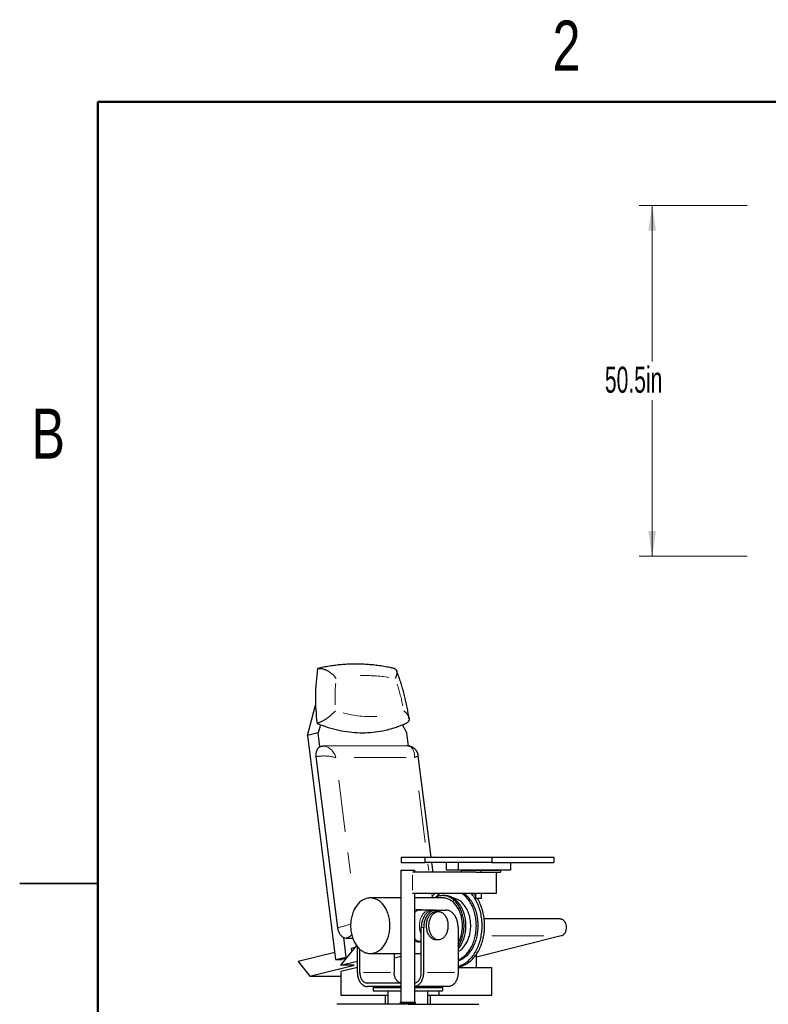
# Model space of a CAD drawing. Header units: inches. Extents: x 0.1 to 10.9, y 0.1 to 8.4.
# Tile 2 of 8: x 0.1 to 3.7, y 3.7 to 8.4. Entities that reach past the tile are written whole.
import ezdxf

# ---------------------------------------------------------------- set-up
doc = ezdxf.new("R2010")
doc.units = ezdxf.units.IN
doc.header["$MEASUREMENT"] = 0
doc.linetypes.add('PHANTOM', pattern=[0.5, 0.25, -0.05, 0.05, -0.05, 0.05, -0.05])
doc.styles.add('SLDTEXTSTYLE0', font='TXT', dxfattribs={"width": 0.75})
doc.styles.add('SLDTEXTSTYLE4', font='TXT', dxfattribs={"width": 0.605})
doc.dimstyles.new('SLDDIMSTYLE0', dxfattribs={"dimtxt": 0.121338, "dimasz": 0.121338, "dimexe": 0, "dimexo": 0.0625, "dimgap": 0.030334, "dimtad": 0, "dimtih": 1, "dimtoh": 1, "dimdec": 8, "dimlfac": 30, "dimrnd": 1e-09, "dimzin": 12, "dimdsep": 46, "dimtxsty": 'SLDTEXTSTYLE4', "dimsah": 1, "dimcen": 0.09, "dimadec": 0, "dimazin": 3, "dimtfac": 1, "dimtdec": 8, "dimtofl": 0, "dimtmove": 0, "dimatfit": 3, "dimfxl": 1, "dimfrac": 2, "dimtolj": 1, "dimtzin": 12, "dimarcsym": 0})

# ---------------------------------------------------------------- blocks, each defined once
blk = doc.blocks.new('_D')
at = {"color": 7, "linetype": 'Continuous', "lineweight": 0}
for p, q in [((3.6143, 7.5033), (3.0959, 7.5033)), ((3.1584, 7.5033), (3.1584, 6.7548)), ((3.1584, 5.8199), (3.1584, 6.5684)), ((3.6143, 5.8199), (3.0959, 5.8199))]:
    blk.add_line(p, q, dxfattribs=at)
at = {"color": 7, "linetype": 'Continuous', "lineweight": 18}
for points in [[(3.1584, 7.5033), (3.1398, 7.3819), (3.1771, 7.3819)], [(3.1584, 5.8199), (3.1771, 5.9413), (3.1398, 5.9413)]]:
    blk.add_solid(points, dxfattribs=at)
at = {"color": 7, "linetype": 'Continuous', "lineweight": 18, "insert": (2.9316, 6.7296), "char_height": 0.125, "attachment_point": 1, "style": 'SLDTEXTSTYLE4'}
blk.add_mtext('50.5in', dxfattribs=at)

msp = doc.modelspace()

# ---------------------------------------------------------------- linework, layer by layer
at = {"color": 7, "linetype": 'Continuous', "lineweight": 50}
for p, q in [((0.5, 0.5), (0.5, 8)), ((0.5, 8), (10.5, 8))]:
    msp.add_line(p, q, dxfattribs=at)
at = {"color": 7, "linetype": 'Continuous', "lineweight": 25}
for p, q in [((1.50605882, 4.96034815), (1.54414794, 5.10575892)), ((1.56715381, 5.01238112), (1.55684127, 4.9730114)), ((1.98110533, 4.9730114), (1.96113557, 5.01206777)), ((1.55684127, 4.9730114), (1.50605882, 4.96034815)), ((1.50605882, 4.96034815), (1.64010219, 3.88526629)), ((1.56522597, 4.90576249), (1.55684127, 4.9730114)), ((1.98896124, 4.91000381), (1.98110533, 4.9730114)), ((1.98357913, 4.91024817), (1.58340269, 4.90890214)), ((1.5460375, 4.8585298), (1.64978306, 4.03785903)), ((2.09841562, 4.37666207), (2.03688205, 4.86341848)), ((1.95524254, 4.37666207), (1.95524254, 4.35166207)), ((1.95524254, 4.37666207), (2.06924925, 4.37666207)), ((1.95524254, 4.35166207), (2.06924925, 4.35166207)), ((2.06924925, 4.35166207), (2.06924925, 4.37666207)), ((2.06924925, 4.37666207), (2.38967746, 4.37666207)), ((2.38967746, 4.35166207), (2.06924925, 4.35166207)), ((2.10739112, 4.30566215), (2.10157601, 4.35166207)), ((2.17168274, 4.31499552), (2.17168274, 4.35166207)), ((2.22868609, 4.35166207), (2.22868609, 4.31499552)), ((2.38967746, 4.37666207), (2.38967746, 4.35166207)), ((2.38967746, 4.37666207), (2.68724676, 4.37666207)), ((2.38967746, 4.35166207), (2.68724676, 4.35166207)), ((2.47927078, 4.35166207), (2.47927078, 4.31499552)), ((2.68724676, 4.37666207), (2.68724676, 4.35166207)), ((1.95279111, 4.31399538), (1.95279111, 3.68066208)), ((1.95279111, 4.31399538), (2.01945778, 4.31399538)), ((2.31316132, 4.30566215), (2.00969467, 4.30566215)), ((2.01945778, 4.30566215), (2.01945778, 4.31399538)), ((2.22868609, 4.31499552), (2.17168274, 4.31499552)), ((2.47927078, 4.31499552), (2.22868609, 4.31499552)), ((2.24245066, 4.31399538), (2.24245066, 4.30566215)), ((2.24245066, 4.31399538), (2.33673156, 4.31399538)), ((2.31316132, 4.30566215), (2.33673156, 4.30566215)), ((2.33673156, 4.31399538), (2.33673156, 4.30566215)), ((2.33673156, 4.31399538), (2.43101246, 4.31399538)), ((2.33673156, 4.30566215), (2.43101246, 4.30566215)), ((2.4103885, 4.30566215), (2.4103885, 4.20299542)), ((2.43101246, 4.31399538), (2.43101246, 4.30566215)), ((0.125, 4.25), (0.5, 4.25)), ((0.5, 4.25), (0.125, 4.25)), ((1.95279111, 4.18149543), (1.80640148, 4.18149543)), ((2.4103885, 4.20299542), (2.00969467, 4.20299542)), ((2.01945778, 3.68066208), (2.01945778, 4.20299542)), ((2.15406231, 4.18149543), (2.01945778, 4.18149543)), ((2.16290114, 4.19249546), (2.15406231, 4.19249546)), ((2.31097676, 4.20299542), (2.31097676, 4.18066213)), ((2.31097676, 4.18066213), (2.33997676, 4.18066213)), ((2.33997676, 4.18066213), (2.33997676, 4.20299542)), ((2.04358956, 4.12311635), (2.04345167, 4.12311737)), ((2.09513674, 4.12316211), (2.04358973, 4.12316211)), ((2.09500412, 4.12316188), (2.09513674, 4.12316211)), ((2.10986813, 4.12316211), (2.12165324, 4.12316211)), ((2.12165324, 4.12316211), (2.16879369, 4.12316211)), ((2.13343836, 4.1148288), (2.12165324, 4.1148288)), ((2.71680143, 4.0814222), (2.3525957, 4.0814222)), ((2.05094256, 3.82316208), (2.05094256, 4.0398288)), ((2.06272768, 3.82316208), (2.06272768, 4.0398288)), ((2.22771926, 4.0398288), (2.22771926, 3.82316208)), ((1.69088461, 3.89792961), (1.67921657, 3.99151204)), ((1.69134819, 3.9887376), (1.72196587, 3.98884062)), ((2.04356749, 3.9731621), (2.05094256, 3.9731621)), ((2.12165324, 3.98149548), (2.13343836, 3.98149548)), ((2.72191758, 3.99872185), (2.31545821, 3.89736556)), ((1.74032249, 3.95305734), (1.6637862, 3.85829088)), ((1.73301533, 3.94400971), (1.71515727, 3.93955657)), ((1.71515727, 3.93955657), (1.71706452, 3.92425954)), ((1.74452963, 3.82316208), (1.74452963, 3.94755635)), ((1.75631475, 3.82316208), (1.75631475, 3.93520012)), ((1.63580045, 3.91976783), (1.46109384, 3.87620223)), ((1.46109384, 3.87620223), (1.51693377, 3.80550784)), ((1.64010219, 3.88526629), (1.69088461, 3.89792961)), ((1.64010219, 3.88526629), (1.66956496, 3.88526629)), ((1.6637862, 3.85829088), (1.74452963, 3.87842536)), ((1.68960917, 3.89026463), (1.66956496, 3.88526629)), ((1.69088461, 3.89792961), (1.69579966, 3.89792961)), ((1.80640148, 3.91482878), (1.95279111, 3.91482878)), ((1.92130632, 3.91482878), (1.92130632, 3.82316208)), ((1.95279111, 3.90023573), (1.92130632, 3.89238458)), ((2.01945778, 3.91482878), (2.05094256, 3.91482878)), ((2.31545821, 3.84816208), (2.31545821, 3.91089785)), ((1.51693377, 3.80550784), (1.72860433, 3.85829088)), ((1.72860433, 3.85829088), (1.6637862, 3.85829088)), ((1.74452963, 3.84830288), (1.66498011, 3.82846603)), ((1.66498011, 3.82846603), (1.66498011, 3.71482876)), ((2.22771926, 3.84816208), (2.38976455, 3.84816208)), ((2.38976455, 3.71482876), (2.38976455, 3.84816208)), ((1.51693377, 3.80550784), (1.66498011, 3.80550784)), ((1.95279111, 3.77316215), (1.79167008, 3.77316215)), ((1.95279111, 3.75649546), (1.79167008, 3.75649546)), ((1.81965972, 3.75232876), (1.81965972, 3.73566215)), ((1.81965972, 3.75232876), (1.95279111, 3.75232876)), ((1.81965972, 3.73566215), (1.95279111, 3.73566215)), ((1.89029111, 3.73566215), (1.89029111, 3.67107879)), ((2.18057881, 3.75649546), (2.01945778, 3.75649546)), ((2.01945778, 3.75232876), (2.15258917, 3.75232876)), ((2.01945778, 3.73566215), (2.15258917, 3.73566215)), ((2.08195778, 3.67107879), (2.08195778, 3.73566215)), ((2.13638463, 3.75232876), (2.13638463, 3.75649546)), ((2.13638463, 3.71482876), (2.13638463, 3.73566215)), ((2.15258917, 3.75232876), (2.15258917, 3.73566215)), ((1.66498011, 3.71482876), (1.89029111, 3.71482876)), ((1.87779111, 3.71482876), (1.87779111, 3.67107879)), ((2.08195778, 3.71482876), (2.13638463, 3.71482876)), ((2.09445777, 3.67107879), (2.09445777, 3.71482876)), ((2.13638463, 3.71482876), (2.38976455, 3.71482876)), ((1.68612445, 3.67107879), (1.64583847, 3.67107879)), ((1.98445778, 3.67107879), (1.68612445, 3.67107879)), ((1.94945778, 3.68066208), (1.94945778, 3.67732876)), ((1.94945778, 3.68066208), (2.02279111, 3.68066208)), ((1.94945778, 3.67732876), (2.02279111, 3.67732876)), ((1.95279111, 3.67732876), (1.95279111, 3.67107879)), ((1.98779111, 3.67107879), (2.28612444, 3.67107879)), ((2.01945778, 3.67107879), (2.01945778, 3.67732876)), ((2.02279111, 3.67732876), (2.02279111, 3.68066208)), ((2.28612444, 3.67107879), (2.32641041, 3.67107879))]:
    msp.add_line(p, q, dxfattribs=at)
at = {"color": 8, "linetype": 'PHANTOM', "lineweight": 18}
for p, q in [((1.97865521, 4.85498506), (1.68162373, 4.85398583)), ((2.07010019, 4.44790267), (2.02762758, 4.78387891)), ((1.65524941, 4.74633183), (1.71935101, 4.23926114)), ((2.08721576, 4.31251137), (2.08313235, 4.34481285)), ((2.00969467, 4.29026214), (2.00969467, 4.21839543)), ((2.10278559, 4.18934745), (2.1013621, 4.20060777)), ((2.06147768, 4.0398288), (2.05219256, 4.0398288)), ((2.38958116, 3.99872185), (2.68248559, 3.99872185)), ((1.90380632, 3.82316208), (1.77381475, 3.82316208)), ((2.08022767, 3.82316208), (2.21021926, 3.82316208))]:
    msp.add_line(p, q, dxfattribs=at)
at = {"color": 7, "linetype": 'Continuous', "lineweight": 25, "flags": 128}
for points in [[(1.56715381, 5.01238112), (1.57974713, 5.00772883), (1.59236044, 5.00337003), (1.60498989, 4.99930612), (1.61763167, 4.99553804), (1.63028182, 4.9920672), (1.64293658, 4.98889455), (1.65559197, 4.98602117), (1.66824415, 4.983448), (1.68088927, 4.98117551), (1.69352346, 4.9792048), (1.70614281, 4.97753619), (1.7187435, 4.97617013), (1.73132165, 4.97510726), (1.74387341, 4.97434788), (1.75639494, 4.97389217), (1.76888243, 4.97374026), (1.78133202, 4.97389217), (1.79373991, 4.97434788), (1.8061023, 4.97510726), (1.81841541, 4.97617013), (1.83067548, 4.97753619), (1.84287875, 4.9792048), (1.85502147, 4.98117551), (1.86709994, 4.983448), (1.87911045, 4.98602117), (1.88893511, 4.98836264)], [(1.56522597, 4.90576249), (1.56272023, 4.90446996), (1.56033346, 4.90288504), (1.55808096, 4.9010179), (1.55597708, 4.89888058), (1.5540352, 4.89648654), (1.55226779, 4.89385111), (1.55068603, 4.89099102), (1.54930011, 4.88792475), (1.54811881, 4.88467168), (1.54714965, 4.88125263), (1.54639884, 4.87768949), (1.5458712, 4.87400464), (1.54557005, 4.87022201), (1.5454973, 4.86636554), (1.54565347, 4.8624598), (1.5460375, 4.8585298)], [(1.90068238, 4.0481621), (1.90057559, 4.0545064), (1.90025546, 4.06083623), (1.89972273, 4.06713742), (1.89897859, 4.0733956), (1.89802474, 4.07959667), (1.89686334, 4.08572648), (1.895497, 4.09177119), (1.89392884, 4.09771711), (1.89216239, 4.10355078), (1.89020168, 4.10925898), (1.88805113, 4.1148288), (1.88571561, 4.12024759), (1.88320043, 4.12550304), (1.88051127, 4.13058328), (1.87765423, 4.13547689), (1.87463577, 4.14017267), (1.87146275, 4.14465999), (1.86814233, 4.14892876), (1.86468206, 4.15296921), (1.86108976, 4.15677225), (1.85737357, 4.16032928), (1.85354192, 4.16363218), (1.84960348, 4.1666735), (1.84556718, 4.16944637), (1.84144215, 4.17194452), (1.83723773, 4.17416226), (1.83296347, 4.17609448), (1.82862903, 4.17773697), (1.82424425, 4.17908597), (1.81981904, 4.18013829), (1.81536343, 4.18089171), (1.81088753, 4.18134446), (1.80640148, 4.18149543), (1.80191541, 4.18134446), (1.79743951, 4.18089171), (1.7929839, 4.18013829), (1.78855869, 4.17908597), (1.78417389, 4.17773697), (1.77983947, 4.17609448), (1.77556521, 4.17416226), (1.77136079, 4.17194452), (1.76723577, 4.16944637), (1.76319945, 4.1666735), (1.75926101, 4.16363218), (1.75542936, 4.16032928), (1.75171318, 4.15677225), (1.74812089, 4.15296921), (1.74466061, 4.14892876), (1.74134019, 4.14465999), (1.73816716, 4.14017267), (1.73514872, 4.13547689), (1.73229167, 4.13058328), (1.72960252, 4.12550304), (1.72708733, 4.12024759), (1.72475182, 4.1148288), (1.72260126, 4.10925898), (1.72064054, 4.10355078), (1.71887409, 4.09771711), (1.71730593, 4.09177119), (1.7159396, 4.08572648), (1.71477819, 4.07959667), (1.71382434, 4.0733956), (1.7130802, 4.06713742), (1.71254747, 4.06083623), (1.71222735, 4.0545064), (1.71212056, 4.0481621), (1.71222735, 4.04181789), (1.71254747, 4.03548798), (1.7130802, 4.02918679), (1.71382434, 4.02292861), (1.71477819, 4.01672762), (1.7159396, 4.0105978), (1.71730593, 4.00455302), (1.71887409, 3.9986071), (1.72064054, 3.99277343), (1.72260126, 3.98706523), (1.72475182, 3.98149548), (1.72708733, 3.9760767), (1.72960252, 3.97082117), (1.73229167, 3.96574093), (1.73514872, 3.96084732), (1.73816716, 3.95615162), (1.74134019, 3.95166422), (1.74466061, 3.94739552), (1.74812089, 3.943355), (1.75171318, 3.93955196), (1.75542936, 3.935995), (1.75926101, 3.93269203), (1.76319945, 3.92965071), (1.76723577, 3.92687784), (1.77136079, 3.92437976), (1.77556521, 3.92216203), (1.77983947, 3.92022973), (1.78417389, 3.91858724), (1.78855869, 3.91723831), (1.7929839, 3.91618592), (1.79743951, 3.91543249), (1.80191541, 3.91497983), (1.80640148, 3.91482878), (1.81088753, 3.91497983), (1.81536343, 3.91543249), (1.81981904, 3.91618592), (1.82424425, 3.91723831), (1.82862903, 3.91858724), (1.83296347, 3.92022973), (1.83723773, 3.92216203), (1.84144215, 3.92437976), (1.84556718, 3.92687784), (1.84960348, 3.92965071), (1.85354192, 3.93269203), (1.85737357, 3.935995), (1.86108976, 3.93955196), (1.86468206, 3.943355), (1.86814233, 3.94739552), (1.87146275, 3.95166422), (1.87463577, 3.95615162), (1.87765423, 3.96084732), (1.88051127, 3.96574093), (1.88320043, 3.97082117), (1.88571561, 3.9760767), (1.88805113, 3.98149548), (1.89020168, 3.98706523), (1.89216239, 3.99277343), (1.89392884, 3.9986071), (1.895497, 4.00455302), (1.89686334, 4.0105978), (1.89802474, 4.01672762), (1.89897859, 4.02292861), (1.89972273, 4.02918679), (1.90025546, 4.03548798), (1.90057559, 4.04181789), (1.90068238, 4.0481621)], [(2.25612138, 4.0481621), (2.25601562, 4.05473137), (2.25569853, 4.06128702), (2.25517079, 4.06781552), (2.2544335, 4.0743032), (2.25348816, 4.08073675), (2.25233676, 4.08710279), (2.25098165, 4.09338811), (2.24942567, 4.09957964), (2.24767205, 4.10566471), (2.2457244, 4.11163049), (2.24358674, 4.11746478), (2.24126355, 4.12315539), (2.23875963, 4.12869056), (2.23608016, 4.13405889), (2.23323069, 4.13924911), (2.23021712, 4.14425058), (2.22704571, 4.1490529), (2.22372305, 4.15364613), (2.22025599, 4.15802066), (2.21665174, 4.16216756), (2.21291777, 4.16607808), (2.20906181, 4.16974424), (2.20509184, 4.17315844), (2.20101612, 4.17631358), (2.19684307, 4.17920307), (2.19258136, 4.18182091), (2.1882398, 4.18416176), (2.18382742, 4.18622078), (2.17935333, 4.18799358), (2.17482684, 4.18947658), (2.17025729, 4.19066672), (2.1656542, 4.19156141), (2.16102706, 4.19215895), (2.1563855, 4.19245807), (2.15173912, 4.19245807), (2.14709754, 4.19215895), (2.14247042, 4.19156141), (2.13786731, 4.19066672), (2.13329777, 4.18947658), (2.12877126, 4.18799358), (2.12429719, 4.18622078), (2.11988479, 4.18416176), (2.11554325, 4.18182091), (2.11498332, 4.18149543)], [(2.24834321, 4.0481621), (2.24823642, 4.0545064), (2.24791629, 4.06083623), (2.24738357, 4.06713742), (2.24663943, 4.0733956), (2.24568558, 4.07959667), (2.24452417, 4.08572648), (2.24315784, 4.09177119), (2.24158968, 4.09771711), (2.23982322, 4.10355078), (2.23786251, 4.10925898), (2.23571197, 4.1148288), (2.23337644, 4.12024759), (2.23086125, 4.12550304), (2.2281721, 4.13058328), (2.22531505, 4.13547689), (2.2222966, 4.14017267), (2.21912357, 4.14465999), (2.21580316, 4.14892876), (2.21234288, 4.15296921), (2.20875059, 4.15677225), (2.20503441, 4.16032928), (2.20120276, 4.16363218), (2.19726431, 4.1666735), (2.193228, 4.16944637), (2.18910298, 4.17194452), (2.18489856, 4.17416226), (2.18062431, 4.17609448), (2.17628987, 4.17773697), (2.17190508, 4.17908597), (2.16747987, 4.18013829), (2.16302428, 4.18089171), (2.15854836, 4.18134446), (2.15406231, 4.18149543)], [(2.26496021, 4.0481621), (2.26485446, 4.05473137), (2.26453737, 4.06128702), (2.26400963, 4.06781552), (2.26327233, 4.0743032), (2.26232701, 4.08073675), (2.26117559, 4.08710279), (2.25982048, 4.09338811), (2.25826451, 4.09957964), (2.25651088, 4.10566471), (2.25456323, 4.11163049), (2.25242558, 4.11746478), (2.2501024, 4.12315539), (2.24759846, 4.12869056), (2.24491899, 4.13405889), (2.24206952, 4.13924911), (2.23905595, 4.14425058), (2.23588455, 4.1490529), (2.23256188, 4.15364613), (2.22909484, 4.15802066), (2.22549058, 4.16216756), (2.2217566, 4.16607808), (2.21790064, 4.16974424), (2.21393068, 4.17315844), (2.20985495, 4.17631358), (2.20568191, 4.17920307), (2.20142019, 4.18182091), (2.19707864, 4.18416176), (2.19266625, 4.18622078), (2.18819217, 4.18799358), (2.18366568, 4.18947658), (2.17909612, 4.19066672), (2.17449303, 4.19156141), (2.16986589, 4.19215895), (2.16522433, 4.19245807), (2.16290114, 4.19249546)], [(2.28829475, 4.0481621), (2.28818795, 4.0545064), (2.28786783, 4.06083623), (2.28733509, 4.06713742), (2.28659097, 4.0733956), (2.28563712, 4.07959667), (2.28447571, 4.08572648), (2.28310938, 4.09177119), (2.2815412, 4.09771711), (2.27977476, 4.10355078), (2.27781405, 4.10925898), (2.27566349, 4.1148288), (2.27332798, 4.12024759), (2.27081279, 4.12550304), (2.26812364, 4.13058328), (2.26526659, 4.13547689), (2.26224814, 4.14017267), (2.25907511, 4.14465999), (2.2557547, 4.14892876), (2.25229442, 4.15296921), (2.24870213, 4.15677225), (2.24498595, 4.16032928), (2.2411543, 4.16363218), (2.23721585, 4.1666735), (2.23317954, 4.16944637), (2.22905451, 4.17194452), (2.2248501, 4.17416226), (2.22057583, 4.17609448), (2.21624139, 4.17773697), (2.21185662, 4.17908597), (2.2074314, 4.18013829), (2.20299999, 4.18088843)], [(2.31510587, 4.0481621), (2.31499964, 4.05533336), (2.3146812, 4.06249194), (2.31415102, 4.06962541), (2.31341011, 4.07672126), (2.31245972, 4.08376696), (2.31130155, 4.09075025), (2.30993761, 4.09765883), (2.30837029, 4.10448051), (2.30660237, 4.11120348), (2.30463692, 4.11781576), (2.3024774, 4.12430586), (2.3001276, 4.13066244), (2.29759164, 4.13687423), (2.29487396, 4.14293044), (2.29197936, 4.14882035), (2.28891287, 4.15453371), (2.2856799, 4.16006036), (2.28228614, 4.16539083), (2.27873749, 4.17051558), (2.27504022, 4.17542569), (2.27120081, 4.18011247), (2.26722597, 4.18456788), (2.2631227, 4.18878393), (2.2588982, 4.19275327), (2.25455985, 4.19646894), (2.25011529, 4.19992445), (2.2457497, 4.20299542)], [(2.32394472, 4.0481621), (2.32383849, 4.05533336), (2.32352002, 4.06249194), (2.32298987, 4.06962541), (2.32224896, 4.07672126), (2.32129857, 4.08376696), (2.32014038, 4.09075025), (2.31877644, 4.09765883), (2.31720912, 4.10448051), (2.3154412, 4.11120348), (2.31347575, 4.11781576), (2.31131624, 4.12430586), (2.30896643, 4.13066244), (2.30643048, 4.13687423), (2.30371279, 4.14293044), (2.30081819, 4.14882035), (2.2977517, 4.15453371), (2.29451874, 4.16006036), (2.29112497, 4.16539083), (2.28757632, 4.17051558), (2.28387905, 4.17542569), (2.28003964, 4.18011247), (2.2760648, 4.18456788), (2.27196155, 4.18878393), (2.26773703, 4.19275327), (2.26339868, 4.19646894), (2.25895412, 4.19992445), (2.25458855, 4.20299542)], [(2.34280091, 4.0481621), (2.34269433, 4.05588403), (2.34237483, 4.06359423), (2.34184281, 4.07128088), (2.3410992, 4.07893234), (2.34014502, 4.08653701), (2.33898179, 4.09408318), (2.33761123, 4.10155942), (2.33603547, 4.10895431), (2.33425691, 4.11625666), (2.33227822, 4.12345529), (2.33010242, 4.13053932), (2.32773286, 4.13749789), (2.32517314, 4.14432035), (2.32242715, 4.15099646), (2.31949905, 4.1575159), (2.31639331, 4.16386888), (2.31311468, 4.17004562), (2.30966815, 4.17603675), (2.30605894, 4.18183311), (2.30229257, 4.18742593), (2.29837478, 4.1928067), (2.29431151, 4.19796719), (2.29010895, 4.20289959), (2.29002391, 4.20299542)], [(2.354586, 4.0481621), (2.35447943, 4.05588403), (2.35415993, 4.06359423), (2.35362795, 4.07128088), (2.3528843, 4.07893234), (2.35193012, 4.08653701), (2.35076689, 4.09408318), (2.34939633, 4.10155942), (2.34782056, 4.10895431), (2.34604201, 4.11625666), (2.34406332, 4.12345529), (2.34188755, 4.13053932), (2.339518, 4.13749789), (2.33695824, 4.14432035), (2.33421224, 4.15099646), (2.33128415, 4.1575159), (2.32817845, 4.16386888), (2.3248998, 4.17004562), (2.32145325, 4.17603675), (2.31859634, 4.18066213)], [(2.10986813, 4.12316211), (2.1063103, 4.12301005), (2.10276543, 4.12255449), (2.0992465, 4.12179707), (2.09576632, 4.12074062), (2.09233759, 4.11938887), (2.08897283, 4.11774677), (2.08568432, 4.11582042), (2.08248405, 4.11361676), (2.0793837, 4.11114388), (2.07639459, 4.10841075), (2.07352762, 4.10542738), (2.07079325, 4.10220467), (2.06820147, 4.09875432), (2.06576171, 4.09508903), (2.0634829, 4.091222), (2.06137334, 4.08716748), (2.05944073, 4.08294024), (2.05769213, 4.0785557), (2.05613392, 4.07402982), (2.05477177, 4.06937917), (2.05361066, 4.06462073), (2.05265483, 4.05977179), (2.05190777, 4.05485003), (2.0513722, 4.04987351), (2.05105007, 4.0448603), (2.05094256, 4.0398288)], [(2.12165324, 4.12316211), (2.1180954, 4.12301005), (2.11455055, 4.12255449), (2.11103161, 4.12179707), (2.10755143, 4.12074062), (2.10412271, 4.11938887), (2.10075795, 4.11774677), (2.09746944, 4.11582042), (2.09426917, 4.11361676), (2.09116882, 4.11114388), (2.08817971, 4.10841075), (2.08531273, 4.10542738), (2.08257837, 4.10220467), (2.07998657, 4.09875432), (2.07754682, 4.09508903), (2.07526801, 4.091222), (2.07315845, 4.08716748), (2.07122584, 4.08294024), (2.06947725, 4.0785557), (2.06791903, 4.07402982), (2.06655688, 4.06937917), (2.06539577, 4.06462073), (2.06443995, 4.05977179), (2.06369288, 4.05485003), (2.06315731, 4.04987351), (2.06283519, 4.0448603), (2.06272768, 4.0398288)], [(2.12165324, 4.1148288), (2.12085707, 4.11481926), (2.1176769, 4.11459117), (2.11451487, 4.11405997), (2.11138541, 4.11322816), (2.10830281, 4.11209943), (2.10528112, 4.11067893), (2.10233413, 4.10897323), (2.09947529, 4.10699001), (2.09671764, 4.10473841), (2.09407376, 4.10222868), (2.09155573, 4.09947216), (2.08917503, 4.0964816), (2.08694251, 4.09327062), (2.08486838, 4.08985375), (2.08296208, 4.08624666), (2.08123233, 4.08246583), (2.079687, 4.0785284), (2.07833316, 4.07445252), (2.07717697, 4.07025665), (2.07622373, 4.06595996), (2.07547776, 4.06158199), (2.07494248, 4.05714285), (2.07462034, 4.0526628), (2.07451279, 4.0481621)], [(2.0862979, 4.0481621), (2.08640544, 4.04366148), (2.0867276, 4.03918136), (2.08726287, 4.03474222), (2.08800883, 4.03036433), (2.08896209, 4.02606763), (2.09011827, 4.02187176), (2.09147211, 4.01779581), (2.09301743, 4.01385846), (2.0947472, 4.01007755), (2.09665349, 4.00647045), (2.09872763, 4.00305367), (2.10096014, 3.99984261), (2.10334085, 3.99685205), (2.10585888, 3.99409561), (2.10850275, 3.9915858), (2.1112604, 3.9893342), (2.11411924, 3.98735105), (2.11706623, 3.98564528), (2.12008792, 3.98422486), (2.12317053, 3.98309613), (2.12629998, 3.98226424), (2.12946201, 3.98173304), (2.13264217, 3.98150495), (2.13582598, 3.98158098), (2.13899889, 3.9819609), (2.14214643, 3.98264275), (2.14525423, 3.98362365), (2.14830812, 3.98489897), (2.15129415, 3.98646301), (2.15419873, 3.98830848), (2.15700857, 3.99042711), (2.15971089, 3.9928091), (2.1622933, 3.99544375), (2.16474408, 3.99831885), (2.167052, 4.00142142), (2.16920656, 4.0047373), (2.1711979, 4.00825124), (2.17301698, 4.01194735), (2.17465546, 4.01580867), (2.17610586, 4.01981759), (2.17736158, 4.02395589), (2.17841691, 4.02820456), (2.179267, 4.03254436), (2.17990798, 4.03695541), (2.18033695, 4.04141755), (2.18055192, 4.0459105), (2.18055192, 4.0504137), (2.18033695, 4.05490666), (2.17990798, 4.05936887), (2.179267, 4.06377985), (2.17841691, 4.06811965), (2.17736158, 4.0723684), (2.17610586, 4.07650662), (2.17465546, 4.08051561), (2.17301698, 4.08437693), (2.1711979, 4.08807297), (2.16920656, 4.09158698), (2.167052, 4.09490278), (2.16474408, 4.09800535), (2.1622933, 4.10088054), (2.15971089, 4.10351511), (2.15700857, 4.10589718), (2.15419873, 4.10801573), (2.15129415, 4.10986128), (2.14830812, 4.11142524), (2.14525423, 4.11270056), (2.14214643, 4.11368145), (2.13899889, 4.11436339), (2.13582598, 4.11474323), (2.13264217, 4.11481926), (2.12946201, 4.11459117), (2.12629998, 4.11405997), (2.12317053, 4.11322816), (2.12008792, 4.11209943), (2.11706623, 4.11067893), (2.11411924, 4.10897323), (2.1112604, 4.10699001), (2.10850275, 4.10473841), (2.10585888, 4.10222868), (2.10334085, 4.09947216), (2.10096014, 4.0964816), (2.09872763, 4.09327062), (2.09665349, 4.08985375), (2.0947472, 4.08624666), (2.09301743, 4.08246583), (2.09147211, 4.0785284), (2.09011827, 4.07445252), (2.08896209, 4.07025665), (2.08800883, 4.06595996), (2.08726287, 4.06158199), (2.0867276, 4.05714285), (2.08640544, 4.0526628), (2.0862979, 4.0481621)], [(2.22771926, 4.0398288), (2.22761176, 4.0448603), (2.22728963, 4.04987351), (2.22675405, 4.05485003), (2.22600699, 4.05977179), (2.22505117, 4.06462073), (2.22389005, 4.06937917), (2.2225279, 4.07402982), (2.2209697, 4.0785557), (2.2192211, 4.08294024), (2.21728848, 4.08716748), (2.21517893, 4.091222), (2.21290011, 4.09508903), (2.21046037, 4.09875432), (2.20786856, 4.10220467), (2.2051342, 4.10542738), (2.20226723, 4.10841075), (2.19927812, 4.11114388), (2.19617776, 4.11361676), (2.19297749, 4.11582042), (2.18968899, 4.11774677), (2.18632422, 4.11938887), (2.18289551, 4.12074062), (2.17941532, 4.12179707), (2.17589638, 4.12255449), (2.17235153, 4.12301005), (2.16879369, 4.12316211)], [(2.71680143, 4.0814222), (2.71916153, 4.08128829), (2.72164365, 4.08085564), (2.72409088, 4.08012678), (2.72648555, 4.07910716), (2.72881044, 4.07780392), (2.73104882, 4.07622658), (2.7331845, 4.07438643), (2.73520222, 4.07229682), (2.73708735, 4.06997271), (2.73882629, 4.06743091), (2.74040652, 4.06468964), (2.74181669, 4.06176878), (2.74304664, 4.05868929), (2.74408753, 4.05547345), (2.74493178, 4.05214427), (2.74557335, 4.04872585), (2.74600763, 4.04524281), (2.74623142, 4.04172027), (2.74624324, 4.03818357), (2.74604291, 4.03465813), (2.74563194, 4.03116946), (2.74501313, 4.02774266), (2.74419118, 4.02440238), (2.7431718, 4.02117278), (2.7419625, 4.01807701), (2.7405718, 4.01513745), (2.73900995, 4.01237523), (2.73728799, 4.00981035), (2.7354185, 4.00746121), (2.73341486, 4.00534477), (2.73129146, 4.00347622), (2.72906372, 4.00186909), (2.72674759, 4.00053486), (2.7243598, 3.99948333), (2.72191758, 3.99872185)], [(1.64978306, 4.03785903), (1.65041231, 4.03382265), (1.65127525, 4.02981428), (1.65236604, 4.02586089), (1.65367739, 4.02198909), (1.65520043, 4.01822485), (1.65692494, 4.01459366), (1.65883925, 4.01111985), (1.66093052, 4.00782689), (1.66318464, 4.00473691), (1.66558648, 4.00187073), (1.66811984, 3.99924758), (1.67076765, 3.99688514), (1.67351212, 3.99479944), (1.67633478, 3.99300434), (1.67921657, 3.99151204)], [(2.07451279, 4.0481621), (2.07462034, 4.04366148), (2.07494248, 4.03918136), (2.07547776, 4.03474222), (2.07622373, 4.03036433), (2.07717697, 4.02606763), (2.07833316, 4.02187176), (2.079687, 4.01779581), (2.08123233, 4.01385846), (2.08296208, 4.01007755), (2.08486838, 4.00647045), (2.08694251, 4.00305367), (2.08917503, 3.99984261), (2.09155573, 3.99685205), (2.09407376, 3.99409561), (2.09671764, 3.9915858), (2.09947529, 3.9893342), (2.10233413, 3.98735105), (2.10528112, 3.98564528), (2.10830281, 3.98422486), (2.11138541, 3.98309613), (2.11451487, 3.98226424), (2.1176769, 3.98173304), (2.12085707, 3.98150495), (2.12165324, 3.98149548)], [(2.22771926, 3.9482551), (2.23021712, 3.95207363), (2.23323069, 3.9570751), (2.23608016, 3.96226532), (2.23875963, 3.96763365), (2.24126355, 3.97316882), (2.24358674, 3.9788595), (2.2457244, 3.98469372), (2.24767205, 3.99065958), (2.24942567, 3.99674457), (2.25098165, 4.0029361), (2.25233676, 4.00922142), (2.25348816, 4.01558746), (2.2544335, 4.02202101), (2.25517079, 4.02850876), (2.25569853, 4.03503719), (2.25601562, 4.04159284), (2.25612138, 4.0481621)], [(2.22771926, 3.93667521), (2.22909484, 3.93830355), (2.23256188, 3.94267815), (2.23588455, 3.94727131), (2.23905595, 3.95207363), (2.24206952, 3.9570751), (2.24491899, 3.96226532), (2.24759846, 3.96763365), (2.2501024, 3.97316882), (2.25242558, 3.9788595), (2.25456323, 3.98469372), (2.25651088, 3.99065958), (2.25826451, 3.99674457), (2.25982048, 4.0029361), (2.26117559, 4.00922142), (2.26232701, 4.01558746), (2.26327233, 4.02202101), (2.26400963, 4.02850876), (2.26453737, 4.03503719), (2.26485446, 4.04159284), (2.26496021, 4.0481621)], [(2.22771926, 3.88056182), (2.23050415, 3.88143673), (2.23541672, 3.88322056), (2.24027218, 3.88529366), (2.24506198, 3.88765258), (2.24977773, 3.89029302), (2.25441115, 3.89321052), (2.25895412, 3.89639976), (2.26339868, 3.89985527), (2.26773703, 3.90357094), (2.27196155, 3.90754028), (2.2760648, 3.91175641), (2.28003964, 3.91621174), (2.28387905, 3.9208986), (2.28757632, 3.92580863), (2.29112497, 3.93093346), (2.29451874, 3.93626385), (2.2977517, 3.94179058), (2.30081819, 3.94750386), (2.30371279, 3.95339385), (2.30643048, 3.95944998), (2.30896643, 3.96566177), (2.31131624, 3.97201834), (2.31347575, 3.97850844), (2.3154412, 3.98512081), (2.31720912, 3.99184369), (2.31877644, 3.99866545), (2.32014038, 4.00557396), (2.32129857, 4.01255725), (2.32224896, 4.01960295), (2.32298987, 4.0266988), (2.32352002, 4.03383227), (2.32383849, 4.04099093), (2.32394472, 4.0481621)], [(2.22771926, 3.85339478), (2.23132598, 3.85438506), (2.23665033, 3.85610366), (2.24192319, 3.85811481), (2.24713658, 3.8604153), (2.25228253, 3.86300168), (2.25735319, 3.86587006), (2.26234087, 3.86901604), (2.26723796, 3.87243486), (2.27203699, 3.8761212), (2.27673066, 3.88006957), (2.28131185, 3.88427397), (2.28577354, 3.88872789), (2.29010895, 3.89342461), (2.29431151, 3.89835702), (2.29837478, 3.90351751), (2.30229257, 3.90889828), (2.30605894, 3.9144911), (2.30966815, 3.92028754), (2.31311468, 3.92627866), (2.31639331, 3.93245541), (2.31949905, 3.93880831), (2.32242715, 3.94532782), (2.32517314, 3.95200386), (2.32773286, 3.9588264), (2.33010242, 3.96578489), (2.33227822, 3.97286892), (2.33425691, 3.98006755), (2.33603547, 3.9873699), (2.33761123, 3.99476487), (2.33898179, 4.00224111), (2.34014502, 4.00978727), (2.3410992, 4.01739187), (2.34184281, 4.02504332), (2.34237483, 4.03272998), (2.34269433, 4.04044017), (2.34280091, 4.0481621)], [(2.22771926, 3.85111196), (2.23234049, 3.85183528), (2.23774338, 3.85296151), (2.24311108, 3.85438506), (2.24843543, 3.85610366), (2.25370831, 3.85811481), (2.2589217, 3.8604153), (2.26406765, 3.86300168), (2.26913831, 3.86587006), (2.27412599, 3.86901604), (2.27902308, 3.87243486), (2.28382211, 3.8761212), (2.28851578, 3.88006957), (2.29309695, 3.88427397), (2.29755865, 3.88872789), (2.30189407, 3.89342461), (2.30609661, 3.89835702), (2.31015987, 3.90351751), (2.31407769, 3.90889828), (2.31784404, 3.9144911), (2.32145325, 3.92028754), (2.3248998, 3.92627866), (2.32817845, 3.93245541), (2.33128415, 3.93880831), (2.33421224, 3.94532782), (2.33695824, 3.95200386), (2.339518, 3.9588264), (2.34188755, 3.96578489), (2.34406332, 3.97286892), (2.34604201, 3.98006755), (2.34782056, 3.9873699), (2.34939633, 3.99476487), (2.35076689, 4.00224111), (2.35193012, 4.00978727), (2.3528843, 4.01739187), (2.35362795, 4.02504332), (2.35415993, 4.03272998), (2.35447943, 4.04044017), (2.354586, 4.0481621)], [(2.22771926, 3.92364034), (2.22905451, 3.92437976), (2.23317954, 3.92687784), (2.23721585, 3.92965071), (2.2411543, 3.93269203), (2.24498595, 3.935995), (2.24870213, 3.93955196), (2.25229442, 3.943355), (2.2557547, 3.94739552), (2.25907511, 3.95166422), (2.26224814, 3.95615162), (2.26526659, 3.96084732), (2.26812364, 3.96574093), (2.27081279, 3.97082117), (2.27332798, 3.9760767), (2.27566349, 3.98149548), (2.27781405, 3.98706523), (2.27977476, 3.99277343), (2.2815412, 3.9986071), (2.28310938, 4.00455302), (2.28447571, 4.0105978), (2.28563712, 4.01672762), (2.28659097, 4.02292861), (2.28733509, 4.02918679), (2.28786783, 4.03548798), (2.28818795, 4.04181789), (2.28829475, 4.0481621)], [(2.22771926, 3.88367972), (2.23143334, 3.88529366), (2.23622313, 3.88765258), (2.24093889, 3.89029302), (2.24557231, 3.89321052), (2.25011529, 3.89639976), (2.25455985, 3.89985527), (2.2588982, 3.90357094), (2.2631227, 3.90754028), (2.26722597, 3.91175641), (2.27120081, 3.91621174), (2.27504022, 3.9208986), (2.27873749, 3.92580863), (2.28228614, 3.93093346), (2.2856799, 3.93626385), (2.28891287, 3.94179058), (2.29197936, 3.94750386), (2.29487396, 3.95339385), (2.29759164, 3.95944998), (2.3001276, 3.96566177), (2.3024774, 3.97201834), (2.30463692, 3.97850844), (2.30660237, 3.98512081), (2.30837029, 3.99184369), (2.30993761, 3.99866545), (2.31130155, 4.00557396), (2.31245972, 4.01255725), (2.31341011, 4.01960295), (2.31415102, 4.0266988), (2.3146812, 4.03383227), (2.31499964, 4.04099093), (2.31510587, 4.0481621)], [(1.74452963, 3.82316208), (1.74463953, 3.81861265), (1.7449687, 3.81408434), (1.74551561, 3.80959835), (1.74627772, 3.80517563), (1.74725148, 3.80083678), (1.74843232, 3.79660203), (1.74981477, 3.79249111), (1.75139236, 3.78852318), (1.75315775, 3.78471677), (1.75510271, 3.78108957), (1.75721814, 3.77765855), (1.75949421, 3.77443974), (1.7619203, 3.77144801), (1.7644851, 3.76869744), (1.76717666, 3.76620085), (1.7699824, 3.76396974), (1.77288928, 3.76201468), (1.77588371, 3.76034473), (1.77895174, 3.75896764), (1.78207907, 3.75788983), (1.78525112, 3.75711638), (1.78845311, 3.75665088), (1.79167008, 3.75649546)], [(1.75631475, 3.82316208), (1.75642373, 3.81923912), (1.75675003, 3.81534042), (1.75729161, 3.81148982), (1.75804516, 3.80771126), (1.75900601, 3.80402797), (1.76016824, 3.80046257), (1.7615247, 3.79703718), (1.76306701, 3.79377284), (1.76478566, 3.79068975), (1.76667007, 3.78780675), (1.76870862, 3.78514183), (1.77088873, 3.78271125), (1.77319696, 3.78053013), (1.77561908, 3.77861175), (1.77814018, 3.77696817), (1.78074467, 3.77560931), (1.78341654, 3.77454362), (1.78613928, 3.77377768), (1.78889613, 3.77331625), (1.79167008, 3.77316215)], [(1.95279111, 3.77346268), (1.95113087, 3.77377768), (1.94840812, 3.77454362), (1.94573626, 3.77560931), (1.94313176, 3.77696817), (1.94061067, 3.77861175), (1.93818855, 3.78053013), (1.93588031, 3.78271125), (1.9337002, 3.78514183), (1.93166166, 3.78780675), (1.92977725, 3.79068975), (1.92805859, 3.79377284), (1.92651628, 3.79703718), (1.92515982, 3.80046257), (1.92399759, 3.80402797), (1.92303673, 3.80771126), (1.92228319, 3.81148982), (1.9217416, 3.81534042), (1.92141531, 3.81923912), (1.92130632, 3.82316208)], [(2.01945778, 3.75672058), (2.02200618, 3.75711638), (2.02517823, 3.75788983), (2.02830557, 3.75896764), (2.0313736, 3.76034473), (2.03436803, 3.76201468), (2.0372749, 3.76396974), (2.04008065, 3.76620085), (2.04277219, 3.76869744), (2.045337, 3.77144801), (2.04776309, 3.77443974), (2.05003917, 3.77765855), (2.05215461, 3.78108957), (2.05409956, 3.78471677), (2.05586494, 3.78852318), (2.05744253, 3.79249111), (2.05882498, 3.79660203), (2.06000583, 3.80083678), (2.06097958, 3.80517563), (2.06174169, 3.80959835), (2.06228861, 3.81408434), (2.06261778, 3.81861265), (2.06272768, 3.82316208)], [(2.01945778, 3.77346268), (2.02111802, 3.77377768), (2.02384077, 3.77454362), (2.02651262, 3.77560931), (2.02911713, 3.77696817), (2.03163821, 3.77861175), (2.03406034, 3.78053013), (2.03636857, 3.78271125), (2.03854868, 3.78514183), (2.04058722, 3.78780675), (2.04247163, 3.79068975), (2.04419029, 3.79377284), (2.04573261, 3.79703718), (2.04708906, 3.80046257), (2.0482513, 3.80402797), (2.04921215, 3.80771126), (2.0499657, 3.81148982), (2.05050728, 3.81534042), (2.05083358, 3.81923912), (2.05094256, 3.82316208)], [(2.22771926, 3.82316208), (2.22760936, 3.81861265), (2.22728018, 3.81408434), (2.22673328, 3.80959835), (2.22597117, 3.80517563), (2.22499741, 3.80083678), (2.22381656, 3.79660203), (2.22243412, 3.79249111), (2.22085653, 3.78852318), (2.21909113, 3.78471677), (2.21714618, 3.78108957), (2.21503074, 3.77765855), (2.21275468, 3.77443974), (2.21032859, 3.77144801), (2.20776379, 3.76869744), (2.20507223, 3.76620085), (2.20226649, 3.76396974), (2.19935961, 3.76201468), (2.19636518, 3.76034473), (2.19329714, 3.75896764), (2.19016982, 3.75788983), (2.18699777, 3.75711638), (2.18379578, 3.75665088), (2.18057881, 3.75649546)]]:
    msp.add_lwpolyline(points, dxfattribs=at)
at = {"color": 8, "linetype": 'PHANTOM', "lineweight": 18, "flags": 128}
msp.add_lwpolyline([(2.04210373, 4.0481621), (2.0422105, 4.0529189), (2.04253039, 4.05765653), (2.04306211, 4.06235599), (2.04380351, 4.06699819), (2.04475161, 4.07156459), (2.04590259, 4.07603682), (2.04725183, 4.08039672), (2.04879388, 4.08462685), (2.05052253, 4.08871016), (2.05243084, 4.09263022), (2.0545111, 4.09637115), (2.05675494, 4.09991802), (2.05915334, 4.10325651), (2.06169663, 4.10637308), (2.06437458, 4.1092553), (2.06717639, 4.11189152), (2.07009078, 4.11427109), (2.07310603, 4.11638455), (2.07620999, 4.11822322), (2.07939016, 4.11977982), (2.08263373, 4.12104795), (2.08592765, 4.12202266), (2.08925865, 4.12269998), (2.09261332, 4.12307716), (2.09500412, 4.12316188)], dxfattribs=at)
at = {"color": 7, "linetype": 'Continuous', "lineweight": 25}
for centre, radius, start, end in [((2.50896413, 5.1405272), 0.96553599, 171.61363789, 187.24669196), ((1.79948135, 5.62145787), 0.65188233, 247.60687396, 249.12104086), ((1.57519483, 4.88347278), 0.02441741, 104.0139928, 114.09612132), ((2.24757982, 4.08639159), 0.17605009, 138.52193584, 147.30213371), ((2.21091344, 4.10127935), 0.12270691, 124.0104986, 137.19750738), ((2.1754679, 4.09091391), 0.1688915, 36.64560369, 41.57732764), ((2.07763451, 4.04629341), 0.17071893, 331.53802914, 0.62717304), ((1.69154959, 4.01752913), 0.02879223, 244.63740073, 269.59921516)]:
    msp.add_arc(centre, radius, start, end, dxfattribs=at)
at = {"color": 8, "linetype": 'PHANTOM', "lineweight": 18}
for centre, radius, start, end in [((1.78242418, 4.50135), 0.74656806, 81.2982809, 91.70959155), ((2.50142656, 5.14273419), 0.86371553, 175.38945849, 182.30474491), ((1.02145399, 4.91091091), 0.96057281, 11.5337293, 17.92474815), ((1.80742963, 5.55328513), 0.50224101, 254.81155813, 273.44385556), ((2.13999878, 4.04736231), 0.09789831, 179.53190739, 204.53872608)]:
    msp.add_arc(centre, radius, start, end, dxfattribs=at)
for centre, major_axis, ratio, start_param, end_param in [((1.59523297, 4.84227483), (-0.02331674, 0.06462957), 0.6945097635, 4.6415182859, 6.0394966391), ((1.97219738, 4.84354291), (0.01993576, 0.06546362), 0.6426485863, 5.0800835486, 6.4787260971), ((1.59523297, 4.84227483), (0.06763076, -0.00422913), 0.2883692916, 0.8324018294, 2.4031981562), ((1.97219738, 4.84354291), (0.06467737, 0.01990956), 0.054124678, 5.4961984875, 6.2737344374), ((1.69482868, 4.05443092), (0.06467737, 0.01990956), 0.054124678, 3.9254021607, 4.9690217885), ((1.69482868, 4.05443092), (0.01993576, 0.06546362), 0.6426485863, 3.5092872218, 4.082329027)]:
    msp.add_ellipse(centre, major_axis=major_axis, ratio=ratio, start_param=start_param, end_param=end_param, dxfattribs=at)
at = {"color": 7, "linetype": 'Continuous', "lineweight": 25}
for points, knots in [([(1.92084894, 5.28194117), (1.91942738, 5.28226496), (1.91307784, 5.28371117), (1.90179692, 5.2860909), (1.88700832, 5.288977), (1.87222574, 5.29158778), (1.85745227, 5.29393348), (1.84269127, 5.29601095), (1.827945, 5.29782122), (1.81321646, 5.29936349), (1.79850829, 5.30063797), (1.78382321, 5.3016446), (1.76916384, 5.30238343), (1.75453273, 5.30285433), (1.73993276, 5.30305775), (1.72536624, 5.30299387), (1.71083583, 5.30266245), (1.69634416, 5.3020643), (1.68189357, 5.30119923), (1.66748671, 5.30006807), (1.6531259, 5.29867058), (1.63881375, 5.29700776), (1.62455253, 5.29507963), (1.61034469, 5.29288699), (1.59619271, 5.2904294), (1.5820985, 5.28770975), (1.56831254, 5.28477404), (1.55895092, 5.28261418), (1.55426256, 5.28147161), (1.55397403, 5.28140129)], [0, 0, 0, 0, 0.0114768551, 0.0512625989, 0.0910281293, 0.1307682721, 0.1704824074, 0.2101712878, 0.2498346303, 0.2894730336, 0.3290868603, 0.3686767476, 0.4082431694, 0.4477867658, 0.4873086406, 0.5268094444, 0.5662902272, 0.6057521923, 0.6451964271, 0.6846242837, 0.7240369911, 0.763436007, 0.8028228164, 0.8421989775, 0.881566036, 0.9209255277, 0.9602792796, 0.9975555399, 1, 1, 1, 1]), ([(1.55397684, 5.28138768), (1.55551542, 5.28170309), (1.55867173, 5.28235014), (1.56390633, 5.28256734), (1.56946544, 5.28223925), (1.57524224, 5.28129371), (1.58114233, 5.27980244), (1.58720188, 5.27776079), (1.59335591, 5.27516881), (1.59953919, 5.2720643), (1.60585154, 5.2683906), (1.61221655, 5.26413122), (1.61855236, 5.25930544), (1.62490541, 5.25384949), (1.63115598, 5.24775422), (1.63717593, 5.24105501), (1.64080934, 5.23641708), (1.64252091, 5.23407207), (1.64253233, 5.23405643)], [0, 0, 0, 0, 0.0569440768, 0.1168180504, 0.1764979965, 0.2360200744, 0.2957258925, 0.355274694, 0.4176812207, 0.4802583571, 0.5426958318, 0.6128603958, 0.6832129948, 0.7534109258, 0.8353370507, 0.917497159, 0.999449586, 1, 1, 1, 1]), ([(1.92084163, 5.28190989), (1.92139879, 5.28178523), (1.9228219, 5.28146683), (1.92485352, 5.28059217), (1.92694749, 5.27933403), (1.92878733, 5.27774505), (1.93035446, 5.27586183), (1.93164925, 5.27367791), (1.93265255, 5.27122138), (1.93338558, 5.26841892), (1.93380897, 5.26528382), (1.93389775, 5.26179288), (1.93363768, 5.25806272), (1.93300514, 5.25393113), (1.93195488, 5.24942145), (1.93043513, 5.24450017), (1.92849334, 5.23938979), (1.92691885, 5.23585788), (1.92606186, 5.23407207), (1.92605436, 5.23405643)], [0, 0, 0, 0, 0.0351357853, 0.0897438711, 0.1457996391, 0.2018583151, 0.2591988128, 0.3165446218, 0.3752091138, 0.4338779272, 0.4983632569, 0.562854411, 0.628791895, 0.6947304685, 0.7699461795, 0.8451663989, 0.9222413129, 0.9993187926, 1, 1, 1, 1]), ([(1.99244782, 5.04155627), (1.9922034, 5.04333308), (1.99131635, 5.04978125), (1.98958279, 5.06089045), (1.98725022, 5.07487735), (1.98471082, 5.08884223), (1.98198168, 5.1027809), (1.97905944, 5.11668827), (1.97594634, 5.13055952), (1.97264317, 5.14438977), (1.96915118, 5.15817417), (1.96547157, 5.17190788), (1.96160561, 5.18558609), (1.95755466, 5.19920395), (1.95332022, 5.21275675), (1.94890286, 5.22623923), (1.94430753, 5.23964846), (1.93952292, 5.252973), (1.93550402, 5.26379427), (1.93301633, 5.27013867), (1.9322463, 5.2721025)], [0, 0, 0, 0, 0.0226035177, 0.082029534, 0.1414530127, 0.2008734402, 0.2602921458, 0.3197092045, 0.3791252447, 0.4385409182, 0.4979567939, 0.5573733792, 0.6167911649, 0.6762111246, 0.7356329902, 0.7950576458, 0.8544858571, 0.9139176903, 0.9733543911, 1, 1, 1, 1]), ([(1.63996589, 5.07941664), (1.63995591, 5.07940522), (1.63875225, 5.07802858), (1.63578593, 5.07474433), (1.63067279, 5.06947313), (1.62451495, 5.0635951), (1.61823626, 5.05802739), (1.61196111, 5.0528269), (1.60580283, 5.04802622), (1.59970891, 5.0435687), (1.59376086, 5.03948684), (1.58803148, 5.0357903), (1.58233863, 5.03235835), (1.57673815, 5.02922915), (1.57128795, 5.02642471), (1.56592021, 5.02391515), (1.56072103, 5.02177228), (1.55572421, 5.01998116), (1.55266663, 5.01914845), (1.55114062, 5.01873285)], [0, 0, 0, 0, 0.0004984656, 0.0600882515, 0.1418781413, 0.2238288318, 0.3055775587, 0.372974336, 0.4404947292, 0.5078494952, 0.5647682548, 0.6217976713, 0.6786802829, 0.7321023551, 0.7856557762, 0.8390442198, 0.8926426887, 0.9464187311, 1, 1, 1, 1]), ([(1.96718242, 5.07941664), (1.96719525, 5.07940522), (1.96874273, 5.07802762), (1.97174596, 5.07523066), (1.97590509, 5.07096732), (1.97973851, 5.06659525), (1.98317859, 5.06215996), (1.9859895, 5.05796908), (1.9882132, 5.05407509), (1.98993611, 5.05046779), (1.99128655, 5.04688139), (1.9921774, 5.04354), (1.99265434, 5.04047464), (1.99278203, 5.03766568), (1.99256569, 5.03493545), (1.99200023, 5.03237678), (1.9911057, 5.03001814), (1.98990126, 5.0278442), (1.9883401, 5.02581389), (1.98643867, 5.02395711), (1.98418205, 5.02233338), (1.98238573, 5.02124995), (1.98124091, 5.02078357), (1.98105563, 5.0207081)], [0, 0, 0, 0, 0.0005378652, 0.0648827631, 0.1305237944, 0.1961622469, 0.263086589, 0.3300068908, 0.3841125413, 0.4382136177, 0.4933375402, 0.5484555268, 0.5941285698, 0.639799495, 0.6863771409, 0.7329515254, 0.7757245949, 0.8184944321, 0.8623271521, 0.906154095, 0.9489464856, 0.9917374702, 1, 1, 1, 1]), ([(1.88892581, 4.98838595), (1.89182683, 4.9891141), (1.89856979, 4.99080658), (1.90907549, 4.99377082), (1.92045194, 4.99722632), (1.9317517, 5.00095003), (1.94297482, 5.00493041), (1.95411881, 5.00916671), (1.96517708, 5.01366784), (1.97415313, 5.01752904), (1.97942076, 5.01994538), (1.9810603, 5.02069746)], [0, 0, 0, 0, 0.0919573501, 0.2137403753, 0.3355262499, 0.4573276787, 0.5791539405, 0.7010153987, 0.8229223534, 0.9448847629, 1, 1, 1, 1]), ([(1.58345842, 4.90887257), (1.58277014, 4.90887574), (1.58081914, 4.9088847), (1.57762209, 4.90864014), (1.57390002, 4.90815759), (1.57112833, 4.90761307), (1.56960278, 4.90724153), (1.56928018, 4.90716297)], [0, 0, 0, 0, 0.144235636, 0.4088519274, 0.671135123, 0.9304563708, 1, 1, 1, 1]), ([(2.03685511, 4.86340502), (2.03679819, 4.86391013), (2.03660739, 4.86560309), (2.03603903, 4.86845538), (2.03515728, 4.87193743), (2.03403523, 4.87534734), (2.03264335, 4.87879725), (2.03095633, 4.88225151), (2.02896134, 4.88566592), (2.02673997, 4.88889276), (2.02431194, 4.89191719), (2.02169482, 4.89472971), (2.01890631, 4.89732236), (2.01596415, 4.89968826), (2.01288586, 4.90182163), (2.00968944, 4.90371855), (2.00639185, 4.90537568), (2.0030102, 4.90679178), (1.99956044, 4.90796546), (1.99605847, 4.90889727), (1.99251866, 4.90959163), (1.98895484, 4.91003692), (1.98595001, 4.91025011), (1.98413908, 4.91022721), (1.98351998, 4.91021939)], [0, 0, 0, 0, 0.0198056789, 0.0663823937, 0.1127920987, 0.1590694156, 0.2052393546, 0.2565412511, 0.3074068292, 0.3577077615, 0.4074826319, 0.4567715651, 0.5056118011, 0.5540360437, 0.6020713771, 0.649747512, 0.6970922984, 0.7441361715, 0.7909085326, 0.8374448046, 0.8837828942, 0.9299689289, 0.9760588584, 1, 1, 1, 1]), ([(2.1025318, 4.12248949), (2.10153734, 4.12264916), (2.09943228, 4.12298715), (2.0969083, 4.12317637), (2.09538856, 4.12314029), (2.09498964, 4.12313082)], [0, 0, 0, 0, 0.3977269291, 0.8419052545, 1, 1, 1, 1])]:
    msp.add_open_spline(points, degree=3, knots=knots, dxfattribs=at)
at = {"color": 8, "linetype": 'PHANTOM', "lineweight": 18}
for points, knots in [([(2.01945778, 4.1207385), (2.02014996, 4.12125201), (2.02206151, 4.12267013), (2.02569657, 4.12437399), (2.03037965, 4.12582925), (2.03557422, 4.12658532), (2.04114917, 4.12665511), (2.0470726, 4.12597179), (2.05256551, 4.12483365), (2.0561085, 4.1236442), (2.05754449, 4.12316211)], [0, 0, 0, 0, 0.0761211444, 0.2102188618, 0.3493332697, 0.4888392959, 0.6279093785, 0.766405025, 0.9053233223, 1, 1, 1, 1]), ([(2.04345167, 4.12311737), (2.04296273, 4.12312674), (2.04121489, 4.12316022), (2.03839585, 4.12282771), (2.03503498, 4.12211333), (2.03197532, 4.12100859), (2.02922585, 4.11958553), (2.0267481, 4.11786035), (2.02448847, 4.11582236), (2.02235353, 4.11335216), (2.02067044, 4.11099091), (2.01976402, 4.10927276), (2.01945778, 4.10869226)], [0, 0, 0, 0, 0.0423760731, 0.1514842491, 0.2642233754, 0.3769747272, 0.484297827, 0.5916318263, 0.7013605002, 0.8110980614, 0.9361770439, 1, 1, 1, 1]), ([(2.01945778, 3.9875854), (2.02009228, 3.98647721), (2.02143966, 3.98412393), (2.02392827, 3.98104327), (2.02689845, 3.97827579), (2.03003678, 3.97623792), (2.03320166, 3.97482664), (2.03630174, 3.97388128), (2.03971685, 3.97333382), (2.04216779, 3.973105), (2.04351656, 3.97316681), (2.04356733, 3.97316914)], [0, 0, 0, 0, 0.1259639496, 0.2674874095, 0.4137476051, 0.5599734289, 0.6672838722, 0.7745841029, 0.8851331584, 0.9956761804, 1, 1, 1, 1]), ([(2.05094256, 3.97124333), (2.05072538, 3.97118362), (2.04844997, 3.97055805), (2.044286, 3.96998895), (2.03857006, 3.96960136), (2.03325114, 3.96999282), (2.02832162, 3.97102452), (2.02390558, 3.97275406), (2.02097729, 3.97429137), (2.0196345, 3.97539065), (2.01945778, 3.97553533)], [0, 0, 0, 0, 0.0170021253, 0.1781313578, 0.3387740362, 0.499210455, 0.6601303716, 0.820630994, 0.9763931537, 1, 1, 1, 1])]:
    msp.add_open_spline(points, degree=3, knots=knots, dxfattribs=at)

# ---------------------------------------------------------------- texts
at = {"color": 7, "linetype": 'Continuous', "lineweight": 0, "char_height": 0.24, "attachment_point": 2, "style": 'SLDTEXTSTYLE0'}
for s, insert in [('2', (2.74758333, 8.38956419)), ('B', (0.26194619, 6.52834371))]:
    msp.add_mtext(s, dxfattribs=dict(at, insert=insert))

# ---------------------------------------------------------------- dimensions: what is measured, and where the dimension line sits
at = {"color": 7, "linetype": 'Continuous', "lineweight": 18}
dim = msp.add_linear_dim(base=(3.1584288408, 5.8199371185), p1=(3.7392608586, 7.5032704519), p2=(3.7392608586, 5.8199371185), angle=90, dimstyle='SLDDIMSTYLE0', dxfattribs=at)
dim.commit()
dim.dimension.update_dxf_attribs({"geometry": '_D', "text_midpoint": (3.1584288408, 6.6616037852), "dimtype": 160})

doc.saveas('drawing.dxf')
